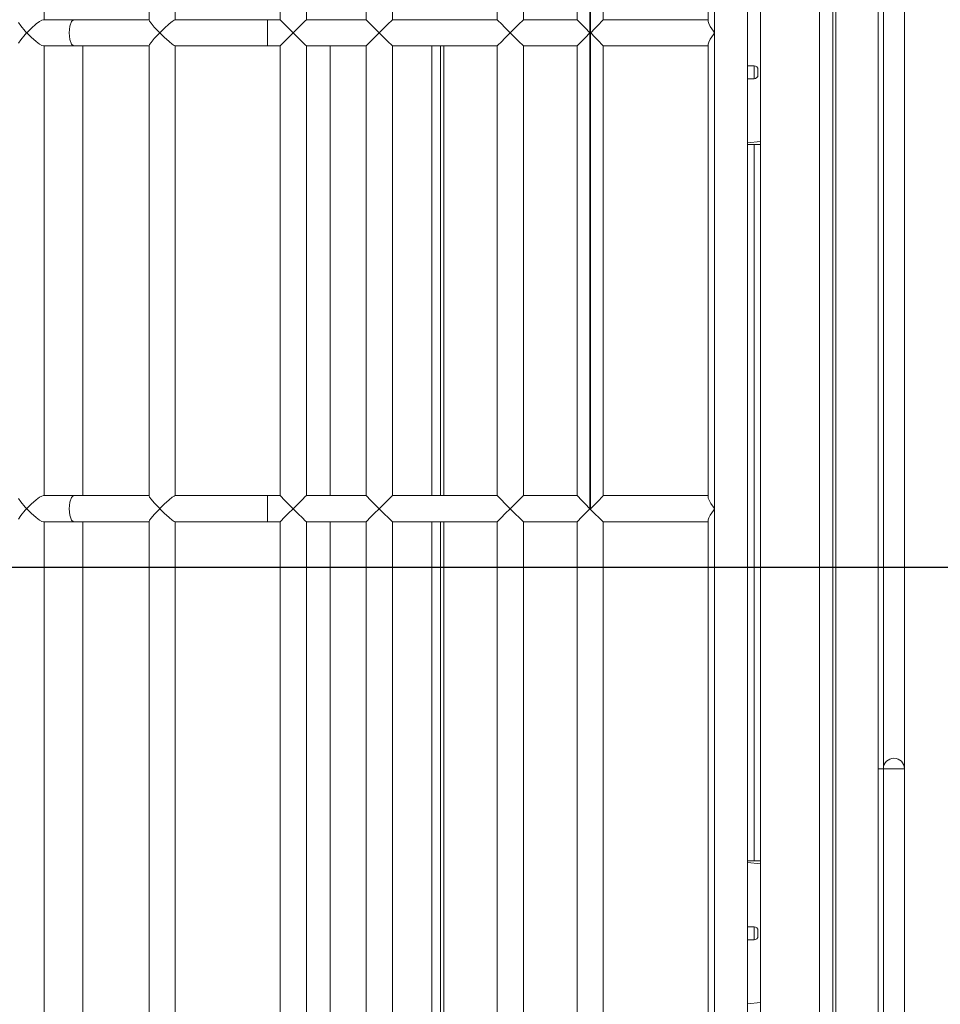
# Model space of a CAD drawing. Header units: millimetres. Extents: x -367720 to -162733, y 309172 to 337444.
# Tile 14 of 256: x -361047 to -360956, y 316586 to 316684. Entities that reach past the tile are written whole.
import ezdxf

# ---------------------------------------------------------------- set-up
doc = ezdxf.new("R2010")
doc.units = ezdxf.units.MM
doc.header["$LTSCALE"] = 10
doc.header["$MEASUREMENT"] = 0
doc.layers.get('0').update_dxf_attribs({"color": 255, "lineweight": 13})
for name, color, linetype, lineweight in [('LATS_EQ_IDU', 7, 'Continuous', 0), ('VZ1', 6, 'Continuous', 18), ('vzt-odvod', 6, 'Continuous', 40), ('vzt-přívod', 2, 'Continuous', 40)]:
    doc.layers.add(name, color=color, linetype=linetype, lineweight=lineweight)
doc.styles.add('ROMANS', font='ROMANS.shx', dxfattribs={"height": 80})

# ---------------------------------------------------------------- blocks, each defined once
blk = doc.blocks.new('LATS_IDU_WALL_MOUNTED_SB')
at = {"color": 0, "linetype": 'Continuous'}
for p, q in [((-147.663, 87.623), (-148.006, 87.842)), ((-147.132, 87.184), (-147.663, 87.623)), ((-147.419, 86.605), (-146.987, 87.039)), ((-146.987, 87.05), (-147.132, 87.184)), ((-146.981, 87.045), (-146.987, 87.05)), ((-146.987, 87.039), (-146.981, 87.045)), ((-146.975, 87.05), (-146.981, 87.045)), ((-146.981, 87.045), (-146.975, 87.039)), ((-146.83, 87.184), (-146.975, 87.05)), ((-146.975, 87.039), (-146.543, 86.605)), ((-146.299, 87.623), (-146.83, 87.184)), ((-145.956, 87.842), (-146.299, 87.623)), ((-100.477, 87.623), (-100.82, 87.842)), ((-99.946, 87.184), (-100.477, 87.623)), ((-100.233, 86.605), (-99.801, 87.039)), ((-99.801, 87.05), (-99.946, 87.184)), ((-99.795, 87.045), (-99.801, 87.05)), ((-99.801, 87.039), (-99.795, 87.045)), ((-99.789, 87.05), (-99.795, 87.045)), ((-99.795, 87.045), (-99.789, 87.039)), ((-99.645, 87.184), (-99.789, 87.05)), ((-99.789, 87.039), (-99.357, 86.605)), ((-99.113, 87.623), (-99.645, 87.184)), ((-98.77, 87.842), (-99.113, 87.623)), ((-148.113, 85.753), (-147.857, 86.104)), ((-147.857, 86.104), (-147.419, 86.605)), ((-146.543, 86.605), (-146.105, 86.104)), ((-146.105, 86.104), (-145.848, 85.753)), ((-100.928, 85.753), (-100.671, 86.104)), ((-100.671, 86.104), (-100.233, 86.605)), ((-99.357, 86.605), (-98.919, 86.104)), ((-98.919, 86.104), (-98.663, 85.753)), ((-148.281, 85.307), (-234.553, 85.307)), ((-148.281, 85.381), (-148.236, 85.538)), ((-148.281, 83.893), (-148.281, 85.381)), ((-148.236, 85.538), (-148.113, 85.753)), ((-145.848, 85.753), (-145.726, 85.538)), ((-145.726, 85.538), (-145.681, 85.381)), ((-145.681, 85.381), (-145.681, 83.893)), ((-101.095, 85.307), (-145.681, 85.307)), ((-101.095, 85.381), (-101.05, 85.538)), ((-101.095, 83.893), (-101.095, 85.381)), ((-101.05, 85.538), (-100.928, 85.753)), ((-98.663, 85.753), (-98.54, 85.538)), ((-98.54, 85.538), (-98.495, 85.381)), ((-98.495, 85.381), (-98.495, 83.893)), ((-6.845, 85.307), (-98.495, 85.307)), ((-148.281, 82.401), (-148.281, 83.893)), ((-145.681, 83.893), (-145.681, 82.401)), ((-101.095, 82.401), (-101.095, 83.893)), ((-98.495, 83.893), (-98.495, 82.401)), ((-148.281, 82.401), (-148.107, 82.609)), ((-148.281, 78.685), (-148.281, 82.401)), ((-148.107, 82.609), (-147.631, 82.761)), ((-147.631, 82.761), (-146.981, 82.817)), ((-146.981, 82.817), (-146.331, 82.761)), ((-146.331, 82.761), (-145.855, 82.609)), ((-145.855, 82.609), (-145.681, 82.401)), ((-145.681, 82.401), (-145.681, 78.685)), ((-100.921, 82.609), (-101.095, 82.401)), ((-101.095, 78.685), (-101.095, 82.401)), ((-100.445, 82.761), (-100.921, 82.609)), ((-99.795, 82.817), (-100.445, 82.761)), ((-99.145, 82.761), (-99.795, 82.817)), ((-98.669, 82.609), (-99.145, 82.761)), ((-98.495, 82.401), (-98.669, 82.609)), ((-98.495, 82.401), (-98.495, 78.685)), ((-234.553, 81.455), (-148.276, 81.455)), ((-145.68, 81.455), (-101.089, 81.455)), ((-148.281, 74.907), (-148.281, 78.685)), ((-145.681, 78.685), (-145.681, 74.907)), ((-101.095, 74.907), (-101.095, 78.685)), ((-98.495, 78.685), (-98.495, 74.907)), ((-234.577, 74.907), (-148.257, 74.907)), ((-148.132, 74.852), (-148.257, 74.907)), ((-147.936, 74.711), (-148.132, 74.852)), ((-147.547, 74.381), (-147.936, 74.711)), ((-146.987, 73.849), (-147.547, 74.381)), ((-146.414, 74.381), (-146.975, 73.849)), ((-146.026, 74.711), (-146.414, 74.381)), ((-145.83, 74.852), (-146.026, 74.711)), ((-145.705, 74.907), (-145.83, 74.852)), ((-145.705, 74.907), (-101.071, 74.907)), ((-100.946, 74.852), (-101.071, 74.907)), ((-100.75, 74.711), (-100.946, 74.852)), ((-100.362, 74.381), (-100.75, 74.711)), ((-99.801, 73.849), (-100.362, 74.381)), ((-99.229, 74.381), (-99.789, 73.849)), ((-98.841, 74.711), (-99.229, 74.381)), ((-98.644, 74.852), (-98.841, 74.711)), ((-98.519, 74.907), (-98.644, 74.852)), ((-98.519, 74.907), (-6.821, 74.907)), ((-147.857, 72.912), (-147.423, 73.39)), ((-147.423, 73.39), (-146.987, 73.837)), ((-146.981, 73.843), (-146.987, 73.849)), ((-146.987, 73.837), (-146.981, 73.843)), ((-146.975, 73.849), (-146.981, 73.843)), ((-146.981, 73.843), (-146.975, 73.837)), ((-146.975, 73.837), (-146.539, 73.39)), ((-146.539, 73.39), (-146.105, 72.912)), ((-100.671, 72.912), (-100.237, 73.39)), ((-100.237, 73.39), (-99.801, 73.837)), ((-99.795, 73.843), (-99.801, 73.849)), ((-99.801, 73.837), (-99.795, 73.843)), ((-99.789, 73.849), (-99.795, 73.843)), ((-99.795, 73.843), (-99.789, 73.837)), ((-99.789, 73.837), (-99.353, 73.39)), ((-99.353, 73.39), (-98.919, 72.912)), ((-148.281, 72.307), (-234.553, 72.307)), ((-148.281, 72.326), (-148.236, 72.429)), ((-148.281, 67.752), (-148.281, 72.326)), ((-148.236, 72.429), (-148.114, 72.602)), ((-148.114, 72.602), (-147.857, 72.912)), ((-146.105, 72.912), (-145.848, 72.602)), ((-145.848, 72.602), (-145.726, 72.429)), ((-145.726, 72.429), (-145.681, 72.326)), ((-145.681, 72.326), (-145.681, 67.752)), ((-101.095, 72.307), (-145.681, 72.307)), ((-101.095, 72.326), (-101.05, 72.429)), ((-101.095, 67.752), (-101.095, 72.326)), ((-101.05, 72.429), (-100.928, 72.602)), ((-100.928, 72.602), (-100.671, 72.912)), ((-98.919, 72.912), (-98.663, 72.602)), ((-98.663, 72.602), (-98.54, 72.429)), ((-98.54, 72.429), (-98.495, 72.326)), ((-98.495, 72.326), (-98.495, 67.752)), ((-6.845, 72.307), (-98.495, 72.307)), ((-148.281, 63.148), (-148.281, 67.752)), ((-145.681, 67.752), (-145.681, 63.148)), ((-101.095, 63.148), (-101.095, 67.752)), ((-98.495, 67.752), (-98.495, 63.148)), ((-148.281, 63.148), (-148.107, 63.159)), ((-148.281, 61.907), (-148.281, 63.148)), ((-148.107, 63.159), (-147.631, 63.167)), ((-147.631, 63.167), (-146.981, 63.17)), ((-146.981, 63.17), (-146.331, 63.167)), ((-146.331, 63.167), (-145.855, 63.159)), ((-145.855, 63.159), (-145.681, 63.148)), ((-145.681, 63.148), (-145.681, 61.907)), ((-101.095, 63.148), (-100.921, 63.159)), ((-101.095, 61.907), (-101.095, 63.148)), ((-100.921, 63.159), (-100.445, 63.167)), ((-100.445, 63.167), (-99.795, 63.17)), ((-99.795, 63.17), (-99.145, 63.167)), ((-99.145, 63.167), (-98.669, 63.159)), ((-98.669, 63.159), (-98.495, 63.148)), ((-98.495, 63.148), (-98.495, 61.907)), ((-234.553, 61.907), (-148.281, 61.907)), ((-148.175, 61.81), (-148.281, 61.907)), ((-147.892, 61.534), (-148.175, 61.81)), ((-147.473, 61.12), (-147.892, 61.534)), ((-146.07, 61.534), (-146.489, 61.12)), ((-145.787, 61.81), (-146.07, 61.534)), ((-145.681, 61.907), (-145.787, 61.81)), ((-145.681, 61.907), (-101.095, 61.907)), ((-100.99, 61.81), (-101.095, 61.907)), ((-100.706, 61.534), (-100.99, 61.81)), ((-100.287, 61.12), (-100.706, 61.534)), ((-98.884, 61.534), (-99.303, 61.12)), ((-98.601, 61.81), (-98.884, 61.534)), ((-98.495, 61.907), (-98.601, 61.81)), ((-98.495, 61.907), (-6.845, 61.907)), ((-147.478, 60.13), (-146.981, 60.629)), ((-146.981, 60.629), (-147.473, 61.12)), ((-146.489, 61.12), (-146.981, 60.629)), ((-146.981, 60.629), (-146.483, 60.13)), ((-100.293, 60.13), (-99.795, 60.629)), ((-99.795, 60.629), (-100.287, 61.12)), ((-99.303, 61.12), (-99.795, 60.629)), ((-99.795, 60.629), (-99.298, 60.13)), ((-148.182, 59.414), (-147.9, 59.704)), ((-147.9, 59.704), (-147.478, 60.13)), ((-146.483, 60.13), (-146.062, 59.704)), ((-146.062, 59.704), (-145.78, 59.414)), ((-100.996, 59.414), (-100.714, 59.704)), ((-100.714, 59.704), (-100.293, 60.13)), ((-99.298, 60.13), (-98.876, 59.704)), ((-98.876, 59.704), (-98.594, 59.414)), ((-148.281, 59.307), (-234.553, 59.307)), ((-148.281, 59.307), (-148.182, 59.414)), ((-148.281, 53.368), (-148.281, 59.307)), ((-145.78, 59.414), (-145.681, 59.307)), ((-101.095, 59.307), (-145.681, 59.307)), ((-145.681, 59.307), (-145.681, 53.368)), ((-101.095, 59.307), (-100.996, 59.414)), ((-101.095, 53.368), (-101.095, 59.307)), ((-98.594, 59.414), (-98.495, 59.307)), ((-6.845, 59.307), (-98.495, 59.307)), ((-98.495, 59.307), (-98.495, 53.368)), ((-234.553, 56.96), (-148.276, 56.96)), ((-145.68, 56.96), (-101.089, 56.96)), ((-234.553, 53.368), (-148.281, 53.368)), ((-148.175, 53.271), (-148.281, 53.368)), ((-147.892, 52.995), (-148.175, 53.271)), ((-147.473, 52.581), (-147.892, 52.995)), ((-146.07, 52.995), (-146.489, 52.581)), ((-145.787, 53.271), (-146.07, 52.995)), ((-145.681, 53.368), (-145.787, 53.271)), ((-145.681, 53.368), (-101.095, 53.368)), ((-100.99, 53.271), (-101.095, 53.368)), ((-100.706, 52.995), (-100.99, 53.271)), ((-100.287, 52.581), (-100.706, 52.995)), ((-98.884, 52.995), (-99.303, 52.581)), ((-98.601, 53.271), (-98.884, 52.995)), ((-98.495, 53.368), (-98.601, 53.271)), ((-98.495, 53.368), (-6.845, 53.368)), ((-147.478, 51.592), (-146.981, 52.091)), ((-146.981, 52.091), (-147.473, 52.581)), ((-146.489, 52.581), (-146.981, 52.091)), ((-146.981, 52.091), (-146.483, 51.592)), ((-100.293, 51.592), (-99.795, 52.091)), ((-99.795, 52.091), (-100.287, 52.581)), ((-99.303, 52.581), (-99.795, 52.091)), ((-99.795, 52.091), (-99.298, 51.592)), ((-148.281, 50.768), (-234.553, 50.768)), ((-148.281, 50.768), (-148.182, 50.876)), ((-148.281, 40.368), (-148.281, 50.768)), ((-148.182, 50.876), (-147.9, 51.165)), ((-147.9, 51.165), (-147.478, 51.592)), ((-146.483, 51.592), (-146.062, 51.165)), ((-146.062, 51.165), (-145.78, 50.876)), ((-145.78, 50.876), (-145.681, 50.768)), ((-101.095, 50.768), (-145.681, 50.768)), ((-145.681, 50.768), (-145.681, 40.368)), ((-101.095, 50.768), (-100.996, 50.876)), ((-101.095, 40.368), (-101.095, 50.768)), ((-100.996, 50.876), (-100.714, 51.165)), ((-100.714, 51.165), (-100.293, 51.592)), ((-99.298, 51.592), (-98.876, 51.165)), ((-98.876, 51.165), (-98.594, 50.876)), ((-98.594, 50.876), (-98.495, 50.768)), ((-6.845, 50.768), (-98.495, 50.768)), ((-98.495, 50.768), (-98.495, 40.368)), ((-234.553, 46.86), (-148.276, 46.86)), ((-234.553, 46.018), (-148.276, 46.018)), ((-145.68, 46.86), (-101.089, 46.86)), ((-145.68, 46.018), (-101.089, 46.018)), ((-234.553, 45.66), (-148.276, 45.66)), ((-145.68, 45.66), (-101.089, 45.66)), ((-234.553, 40.368), (-148.281, 40.368)), ((-148.175, 40.271), (-148.281, 40.368)), ((-147.892, 39.995), (-148.175, 40.271)), ((-145.787, 40.271), (-146.07, 39.995)), ((-145.681, 40.368), (-145.787, 40.271)), ((-145.681, 40.368), (-101.095, 40.368)), ((-100.99, 40.271), (-101.095, 40.368)), ((-100.706, 39.995), (-100.99, 40.271)), ((-98.601, 40.271), (-98.884, 39.995)), ((-98.495, 40.368), (-98.601, 40.271)), ((-98.495, 40.368), (-6.845, 40.368)), ((-147.473, 39.581), (-147.892, 39.995)), ((-147.478, 38.592), (-146.981, 39.091)), ((-146.981, 39.091), (-147.473, 39.581)), ((-146.489, 39.581), (-146.981, 39.091)), ((-146.981, 39.091), (-146.483, 38.592)), ((-146.07, 39.995), (-146.489, 39.581)), ((-100.287, 39.581), (-100.706, 39.995)), ((-100.293, 38.592), (-99.795, 39.091)), ((-99.795, 39.091), (-100.287, 39.581)), ((-99.303, 39.581), (-99.795, 39.091)), ((-99.795, 39.091), (-99.298, 38.592)), ((-98.884, 39.995), (-99.303, 39.581)), ((-148.182, 37.876), (-147.9, 38.165)), ((-147.9, 38.165), (-147.478, 38.592)), ((-146.483, 38.592), (-146.062, 38.165)), ((-146.062, 38.165), (-145.78, 37.876)), ((-100.996, 37.876), (-100.714, 38.165)), ((-100.714, 38.165), (-100.293, 38.592)), ((-99.298, 38.592), (-98.876, 38.165)), ((-98.876, 38.165), (-98.594, 37.876)), ((-148.281, 37.768), (-234.553, 37.768)), ((-148.281, 37.768), (-148.182, 37.876)), ((-148.281, 32.46), (-148.281, 37.768)), ((-145.78, 37.876), (-145.681, 37.768)), ((-101.095, 37.768), (-145.681, 37.768)), ((-145.681, 37.768), (-145.681, 32.46)), ((-101.095, 37.768), (-100.996, 37.876)), ((-101.095, 32.46), (-101.095, 37.768)), ((-98.594, 37.876), (-98.495, 37.768)), ((-6.845, 37.768), (-98.495, 37.768)), ((-98.495, 37.768), (-98.495, 32.46)), ((-234.553, 32.46), (-148.281, 32.46)), ((-148.175, 32.363), (-148.281, 32.46)), ((-147.892, 32.087), (-148.175, 32.363)), ((-145.787, 32.363), (-146.07, 32.087)), ((-145.681, 32.46), (-145.787, 32.363)), ((-145.681, 32.46), (-101.095, 32.46)), ((-100.99, 32.363), (-101.095, 32.46)), ((-100.706, 32.087), (-100.99, 32.363)), ((-98.601, 32.363), (-98.884, 32.087)), ((-98.495, 32.46), (-98.601, 32.363)), ((-98.495, 32.46), (-6.845, 32.46)), ((-147.473, 31.673), (-147.892, 32.087)), ((-146.981, 31.183), (-147.473, 31.673)), ((-146.489, 31.673), (-146.981, 31.183)), ((-146.07, 32.087), (-146.489, 31.673)), ((-100.287, 31.673), (-100.706, 32.087)), ((-99.795, 31.183), (-100.287, 31.673)), ((-99.303, 31.673), (-99.795, 31.183)), ((-98.884, 32.087), (-99.303, 31.673)), ((-147.9, 30.257), (-147.478, 30.684)), ((-147.478, 30.684), (-146.981, 31.183)), ((-99.795, 31.183), (-146.981, 31.183)), ((-146.981, 31.183), (-146.981, 31.117)), ((-146.981, 31.117), (-99.795, 31.117)), ((-146.975, 31.111), (-146.981, 31.117)), ((-146.563, 30.708), (-146.975, 31.111)), ((-146.123, 30.278), (-146.563, 30.708)), ((-145.863, 30.025), (-146.123, 30.278)), ((-100.653, 30.278), (-100.914, 30.025)), ((-100.213, 30.708), (-100.653, 30.278)), ((-99.801, 31.111), (-100.213, 30.708)), ((-99.795, 31.117), (-99.801, 31.111)), ((-5.545, 31.183), (-99.795, 31.183)), ((-99.795, 31.117), (-71.978, 31.117)), ((-99.789, 31.111), (-99.795, 31.117)), ((-99.377, 30.708), (-99.789, 31.111)), ((-98.937, 30.278), (-99.377, 30.708)), ((-98.677, 30.025), (-98.937, 30.278)), ((-148.281, 29.86), (-234.553, 29.86)), ((-148.281, 29.86), (-148.182, 29.968)), ((-148.281, 19.46), (-148.281, 29.86)), ((-148.182, 29.968), (-147.9, 30.257)), ((-145.736, 29.905), (-145.863, 30.025)), ((-145.682, 29.86), (-145.736, 29.905)), ((-101.094, 29.86), (-145.682, 29.86)), ((-145.681, 29.86), (-145.681, 19.46)), ((-101.095, 19.46), (-101.095, 29.86)), ((-101.04, 29.905), (-101.094, 29.86)), ((-100.914, 30.025), (-101.04, 29.905)), ((-98.55, 29.905), (-98.677, 30.025)), ((-98.496, 29.86), (-98.55, 29.905)), ((-75.274, 29.86), (-98.496, 29.86)), ((-98.495, 29.86), (-98.495, 19.46)), ((-234.734, 19.46), (-148.1, 19.46)), ((-146.981, 18.821), (-229.531, 18.821)), ((-148.1, 19.46), (-147.9, 19.406)), ((-147.9, 19.406), (-147.608, 19.247)), ((-147.608, 19.247), (-147.159, 18.946)), ((-147.159, 18.946), (-146.988, 18.826)), ((-146.988, 18.826), (-146.981, 18.821)), ((-146.981, 18.821), (-146.974, 18.826)), ((-99.795, 18.821), (-146.981, 18.821)), ((-146.974, 18.826), (-146.452, 19.185)), ((-146.452, 19.185), (-146.136, 19.371)), ((-146.136, 19.371), (-145.935, 19.45)), ((-145.935, 19.45), (-145.862, 19.46)), ((-145.862, 19.46), (-100.914, 19.46)), ((-100.914, 19.46), (-100.714, 19.406)), ((-100.714, 19.406), (-100.422, 19.247)), ((-100.422, 19.247), (-99.973, 18.946)), ((-99.973, 18.946), (-99.802, 18.826)), ((-99.802, 18.826), (-99.795, 18.821)), ((-99.795, 18.821), (-99.788, 18.826)), ((-79.645, 18.821), (-99.795, 18.821)), ((-99.788, 18.826), (-99.617, 18.946)), ((-99.617, 18.946), (-99.168, 19.247)), ((-99.168, 19.247), (-98.876, 19.406)), ((-98.876, 19.406), (-98.676, 19.46)), ((-98.676, 19.46), (-79.645, 19.46)), ((-77.045, 15.56), (-235.881, 15.56)), ((-196.091, 15.56), (-195.944, 14.26)), ((-189.742, 14.91), (-189.742, 15.56)), ((-189.742, 14.91), (-189.552, 14.91)), ((-189.552, 14.91), (-189.092, 14.91)), ((-189.092, 14.91), (-188.633, 14.91)), ((-188.633, 14.91), (-188.442, 14.91)), ((-188.442, 15.56), (-188.442, 14.91)), ((-182.21, 14.26), (-182.064, 15.56)), ((-181.912, 15.56), (-181.912, 14.26)), ((-181.91, 14.91), (-110.859, 14.91)), ((-110.856, 14.26), (-110.856, 15.56)), ((-110.705, 15.56), (-110.558, 14.26)), ((-104.356, 14.91), (-104.356, 15.56)), ((-104.356, 14.91), (-104.166, 14.91)), ((-104.166, 14.91), (-103.706, 14.91)), ((-103.706, 14.91), (-103.247, 14.91)), ((-103.247, 14.91), (-103.056, 14.91)), ((-103.056, 15.56), (-103.056, 14.91)), ((-237.181, 14.26), (-75.745, 14.26)), ((-189.222, 14.52), (-189.352, 14.52)), ((-188.962, 14.52), (-189.222, 14.52)), ((-188.832, 14.52), (-188.962, 14.52)), ((-181.292, 14.261), (-181.912, 14.261)), ((-181.292, 14.26), (-181.292, 14.261)), ((-181.292, 14.26), (-181.292, 14.26)), ((-110.856, 14.26), (-111.495, 14.26)), ((-111.495, 14.26), (-111.495, 14.26)), ((-111.495, 14.26), (-111.495, 14.26)), ((-103.836, 14.52), (-103.966, 14.52)), ((-103.576, 14.52), (-103.836, 14.52)), ((-103.446, 14.52), (-103.576, 14.52)), ((-396.956, 8.41), (397.766, 8.41)), ((-327.141, 7.11), (398.301, 7.11)), ((398.301, 6.791), (-327.141, 6.791)), ((-327.141, 2.6), (437.506, 2.6)), ((-250.449, 2.08), (200.753, 2.08)), ((-155.784, 2.08), (-250.449, 2.08)), ((-172.766, 0), (-172.766, 2.6)), ((-172.766, 2.08), (-172.626, 2.08)), ((-172.626, 2.08), (-172.206, 2.08)), ((-172.206, 2.08), (-171.514, 2.08)), ((-171.514, 2.08), (-170.559, 2.08)), ((-170.559, 2.08), (-169.354, 2.08)), ((-169.354, 2.08), (-167.918, 2.08)), ((-167.918, 2.08), (-166.271, 2.08)), ((-166.271, 2.08), (-164.436, 2.08)), ((-164.436, 2.08), (-162.44, 2.08)), ((-162.44, 2.08), (-160.313, 2.08)), ((-160.313, 2.08), (-158.083, 2.08)), ((-158.083, 2.08), (-155.784, 2.08)), ((-250.449, 0), (-155.784, 0)), ((-250.419, 0), (200.753, 0)), ((-196.166, 0), (-172.766, 0)), ((-172.625, 0), (-172.766, 0)), ((-172.206, 0), (-172.625, 0)), ((-171.514, 0), (-172.206, 0)), ((-170.558, 0), (-171.514, 0)), ((-169.354, 0), (-170.558, 0)), ((-167.918, 0), (-169.354, 0)), ((-166.271, 0), (-167.918, 0)), ((-164.436, 0), (-166.271, 0)), ((-162.44, 0), (-164.436, 0)), ((-160.312, 0), (-162.44, 0)), ((-158.083, 0), (-160.312, 0)), ((-155.784, 0), (-158.083, 0))]:
    blk.add_line(p, q, dxfattribs=at)
for centre, radius, start, end in [((-189.352, 14.91), 0.39, 180, 270), ((-188.832, 14.91), 0.39, 270, 0), ((-103.966, 14.91), 0.39, 180, 270), ((-103.446, 14.91), 0.39, 270, 0), ((-172.766, 1.04), 1.04, 270, 90)]:
    blk.add_arc(centre, radius, start, end, dxfattribs=at)
blk = doc.blocks.new('A$C44164CF6')
at = {"layer": 'LATS_EQ_IDU', "color": 1, "ltscale": 5, "rotation": 90}
blk.add_blockref('LATS_IDU_WALL_MOUNTED_SB', (-6176.77, -2137.5), dxfattribs=at)
at = {"layer": 'VZ1', "extrusion": (0, -1, -1.22461e-16), "style": 'ROMANS', "width": 0.8, "flags": 1}
for tag, p in [('MATERIAL', (-2269.089, 3112.525, -14812.164)), ('PRIRUBA', (-2269.089, 3112.525, -14812.164)), ('PRUTOK', (-2269.089, 3112.525, -14812.164)), ('PLOCHA', (-2269.089, 3112.525, -14812.164)), ('OBVOD', (-2269.089, 3112.525, -14812.164)), ('NAZEV', (-2269.089, 3112.525, -14812.164)), ('KOTA', (-2269.089, 3112.525, -14812.164)), ('USEK', (-2269.089, 3112.525, -14812.164)), ('TVAR', (-2269.089, 3112.525, -14812.164)), ('POS', (-2269.089, 3112.525, -14812.164)), ('NB2', (-2269.089, 3112.525, -14812.164)), ('NB1', (-2269.089, 3112.525, -14812.164)), ('DB', (-2269.089, 3112.525, -14812.164)), ('DA', (-2269.089, 3112.525, -14812.164)), ('B2', (-2269.089, 3112.525, -14812.164)), ('B1', (-2269.089, 3112.525, -14812.164)), ('A2', (-2269.089, 3112.525, -14812.164)), ('A1', (-2269.089, 3112.525, -14812.164)), ('LT', (-2269.089, 3112.525, -14812.164)), ('MATERIAL', (99885.331, 3112.525, -14812.164)), ('PRIRUBA', (99885.331, 3112.525, -14812.164)), ('PRUTOK', (99885.331, 3112.525, -14812.164)), ('PLOCHA', (99885.331, 3112.525, -14812.164)), ('OBVOD', (99885.331, 3112.525, -14812.164)), ('NAZEV', (99885.331, 3112.525, -14812.164)), ('KOTA', (99885.331, 3112.525, -14812.164)), ('USEK', (99885.331, 3112.525, -14812.164)), ('TVAR', (99885.331, 3112.525, -14812.164)), ('POS', (99885.331, 3112.525, -14812.164)), ('NB2', (99885.331, 3112.525, -14812.164)), ('NB1', (99885.331, 3112.525, -14812.164)), ('DB', (99885.331, 3112.525, -14812.164)), ('DA', (99885.331, 3112.525, -14812.164)), ('B2', (99885.331, 3112.525, -14812.164)), ('B1', (99885.331, 3112.525, -14812.164)), ('A2', (99885.331, 3112.525, -14812.164)), ('A1', (99885.331, 3112.525, -14812.164)), ('LT', (99885.331, 3112.525, -14812.164))]:
    blk.add_attdef(tag, p, '', height=1, rotation=180, dxfattribs=at)
at = {"layer": 'VZ1', "extrusion": (1.22461e-16, 1, 4.44089e-16), "style": 'ROMANS', "width": 0.8, "flags": 1}
for tag, p in [('MATERIAL', (2269.089, 2852.525, 14812.164)), ('PRIRUBA', (2269.089, 2852.525, 14812.164)), ('IZOLACE', (2269.089, 2852.525, 14812.164)), ('PRUTOK', (2269.089, 2852.525, 14812.164)), ('PLOCHA', (2269.089, 2852.525, 14812.164)), ('NASTCE', (2269.089, 2852.525, 14812.164)), ('OBVOD', (2269.089, 2852.525, 14812.164)), ('NAZEV', (2269.089, 2852.525, 14812.164)), ('KOTA', (2269.089, 2852.525, 14812.164)), ('USEK', (2269.089, 2852.525, 14812.164)), ('TVAR', (2269.089, 2852.525, 14812.164)), ('POS', (2269.089, 2852.525, 14812.164)), ('NB2', (2269.089, 2852.525, 14812.164)), ('NB1', (2269.089, 2852.525, 14812.164)), ('B1', (2269.089, 2852.525, 14812.164)), ('VS', (2269.089, 2852.525, 14812.164)), ('A1', (2269.089, 2852.525, 14812.164)), ('LT', (2269.089, 2852.525, 14812.164)), ('MATERIAL', (-99885.331, 2852.525, 14812.164)), ('PRIRUBA', (-99885.331, 2852.525, 14812.164)), ('IZOLACE', (-99885.331, 2852.525, 14812.164)), ('PRUTOK', (-99885.331, 2852.525, 14812.164)), ('PLOCHA', (-99885.331, 2852.525, 14812.164)), ('NASTCE', (-99885.331, 2852.525, 14812.164)), ('OBVOD', (-99885.331, 2852.525, 14812.164)), ('NAZEV', (-99885.331, 2852.525, 14812.164)), ('KOTA', (-99885.331, 2852.525, 14812.164)), ('USEK', (-99885.331, 2852.525, 14812.164)), ('TVAR', (-99885.331, 2852.525, 14812.164)), ('POS', (-99885.331, 2852.525, 14812.164)), ('NB2', (-99885.331, 2852.525, 14812.164)), ('NB1', (-99885.331, 2852.525, 14812.164)), ('B1', (-99885.331, 2852.525, 14812.164)), ('VS', (-99885.331, 2852.525, 14812.164)), ('A1', (-99885.331, 2852.525, 14812.164)), ('LT', (-99885.331, 2852.525, 14812.164))]:
    blk.add_attdef(tag, p, '', height=1, dxfattribs=at)
blk = doc.blocks.new('A$C44067DDB')
at = {"layer": 'vzt-odvod', "lineweight": 30}
blk.add_line((2063.1013, 4009.7228, 3000), (4494.6938, 4009.7228, 3000), dxfattribs=at)
at = {"layer": 'VZ1', "extrusion": (1.04009e-13, 1, -4.87544e-15), "style": 'ROMANS', "width": 0.8, "flags": 1}
for tag in ['KOTA', 'USEK', 'TVAR', 'POS', 'NB2', 'NB1', 'VS', 'LT', 'D']:
    blk.add_attdef(tag, (-111318.983, 5039.0799, 11669.1415), '', height=1, dxfattribs=at)
at = {"layer": 'VZ1', "extrusion": (1, -3.06152e-16, 0), "style": 'ROMANS', "width": 0.8, "flags": 1}
for tag in ['NB2', 'NB1', 'PRUTOK', 'USEK', 'KOTA', 'NAZEV', 'PRIRUBA2', 'POS', 'MATERIAL', 'PRUMER', 'PLOCHA', 'LT', 'UHEL', 'R', 'D', 'TVAR']:
    blk.add_attdef(tag, (11669.1415, 5039.0799, 111318.983), '', height=1, rotation=90, dxfattribs=at)
at = {"layer": 'VZ1', "extrusion": (-2.71917e-32, 1, -4.44089e-16), "style": 'ROMANS', "width": 0.8, "flags": 1}
for tag, p in [('MATERIAL', (-177204.9859, 2943.2966, 11491.6104)), ('PRIRUBA', (-177204.9859, 2943.2966, 11491.6104)), ('PRUTOK', (-177204.9859, 2943.2966, 11491.6104)), ('PLOCHA', (-177204.9859, 2943.2966, 11491.6104)), ('OBVOD', (-177204.9859, 2943.2966, 11491.6104)), ('NAZEV', (-177204.9859, 2943.2966, 11491.6104)), ('KOTA', (-177204.9859, 2943.2966, 11491.6104)), ('USEK', (-177204.9859, 2943.2966, 11491.6104)), ('TVAR', (-177204.9859, 2943.2966, 11491.6104)), ('NBN', (-177204.9859, 2943.2966, 11491.6104)), ('POS', (-177204.9859, 2943.2966, 11491.6104)), ('NB3', (-177204.9859, 2943.2966, 11491.6104)), ('VS', (-177204.9859, 2943.2966, 11491.6104)), ('LT', (-177204.9859, 2943.2966, 11491.6104)), ('B', (-177204.9859, 2943.2966, 11491.6104)), ('R', (-177204.9859, 2943.2966, 11491.6104)), ('A', (-177204.9859, 2943.2966, 11491.6104)), ('MATERIAL', (-11332.888, 6131.7212, 9501.275)), ('MATERIAL', (-11332.9671, 2943.2966, 9501.275)), ('PRIRUBA', (-11332.888, 6131.7212, 9501.275)), ('PRIRUBA', (-11332.9671, 2943.2966, 9501.275)), ('PRUTOK', (-11332.888, 6131.7212, 9501.275)), ('PRUTOK', (-11332.9671, 2943.2966, 9501.275)), ('PLOCHA', (-11332.888, 6131.7212, 9501.275)), ('PLOCHA', (-11332.9671, 2943.2966, 9501.275)), ('OBVOD', (-11332.888, 6131.7212, 9501.275)), ('OBVOD', (-11332.9671, 2943.2966, 9501.275)), ('NAZEV', (-11332.888, 6131.7212, 9501.275)), ('NAZEV', (-11332.9671, 2943.2966, 9501.275)), ('KOTA', (-11332.888, 6131.7212, 9501.275)), ('USEK', (-11332.888, 6131.7212, 9501.275)), ('KOTA', (-11332.9671, 2943.2966, 9501.275)), ('USEK', (-11332.9671, 2943.2966, 9501.275)), ('TVAR', (-11332.888, 6131.7212, 9501.275)), ('TVAR', (-11332.9671, 2943.2966, 9501.275)), ('NBN', (-11332.888, 6131.7212, 9501.275)), ('NBN', (-11332.9671, 2943.2966, 9501.275)), ('POS', (-11332.888, 6131.7212, 9501.275)), ('NB3', (-11332.888, 6131.7212, 9501.275)), ('POS', (-11332.9671, 2943.2966, 9501.275)), ('NB3', (-11332.9671, 2943.2966, 9501.275)), ('VS', (-11332.888, 6131.7212, 9501.275)), ('LT', (-11332.888, 6131.7212, 9501.275)), ('VS', (-11332.9671, 2943.2966, 9501.275)), ('LT', (-11332.9671, 2943.2966, 9501.275)), ('B', (-11332.888, 6131.7212, 9501.275)), ('R', (-11332.888, 6131.7212, 9501.275)), ('A', (-11332.888, 6131.7212, 9501.275)), ('B', (-11332.9671, 2943.2966, 9501.275)), ('R', (-11332.9671, 2943.2966, 9501.275)), ('A', (-11332.9671, 2943.2966, 9501.275)), ('MATERIAL', (-109446.9123, 2943.2966, 9501.275)), ('PRIRUBA', (-109446.9123, 2943.2966, 9501.275)), ('PRUTOK', (-109446.9123, 2943.2966, 9501.275)), ('PLOCHA', (-109446.9123, 2943.2966, 9501.275)), ('OBVOD', (-109446.9123, 2943.2966, 9501.275)), ('NAZEV', (-109446.9123, 2943.2966, 9501.275)), ('KOTA', (-109446.9123, 2943.2966, 9501.275)), ('USEK', (-109446.9123, 2943.2966, 9501.275)), ('TVAR', (-109446.9123, 2943.2966, 9501.275)), ('NBN', (-109446.9123, 2943.2966, 9501.275)), ('POS', (-109446.9123, 2943.2966, 9501.275)), ('NB3', (-109446.9123, 2943.2966, 9501.275)), ('VS', (-109446.9123, 2943.2966, 9501.275)), ('LT', (-109446.9123, 2943.2966, 9501.275)), ('B', (-109446.9123, 2943.2966, 9501.275)), ('R', (-109446.9123, 2943.2966, 9501.275)), ('A', (-109446.9123, 2943.2966, 9501.275))]:
    blk.add_attdef(tag, p, '', height=1, dxfattribs=at)
at = {"layer": 'VZ1', "extrusion": (-1, 0, 0), "style": 'ROMANS', "width": 0.8, "flags": 1}
for tag, p in [('NB3', (-11312.8354, 2943.2966, -178642.0188)), ('PRUTOK', (-11312.8354, 2943.2966, -178642.0188)), ('USEK', (-11312.8354, 2943.2966, -178642.0188)), ('VS', (-11312.8354, 2943.2966, -178642.0188)), ('NAZEV', (-11312.8354, 2943.2966, -178642.0188)), ('KOTA', (-11312.8354, 2943.2966, -178642.0188)), ('POS', (-11312.8354, 2943.2966, -178642.0188)), ('MATERIAL', (-11312.8354, 2943.2966, -178642.0188)), ('PRIRUBA', (-11312.8354, 2943.2966, -178642.0188)), ('PLOCHA', (-11312.8354, 2943.2966, -178642.0188)), ('OBVOD', (-11312.8354, 2943.2966, -178642.0188)), ('R', (-11312.8354, 2943.2966, -178642.0188)), ('LT', (-11312.8354, 2943.2966, -178642.0188)), ('B', (-11312.8354, 2943.2966, -178642.0188)), ('A', (-11312.8354, 2943.2966, -178642.0188)), ('TVAR', (-11312.8354, 2943.2966, -178642.0188)), ('NB3', (-9322.5, 6131.7212, -12769.9209)), ('PRUTOK', (-9322.5, 6131.7212, -12769.9209)), ('USEK', (-9322.5, 6131.7212, -12769.9209)), ('VS', (-9322.5, 6131.7212, -12769.9209)), ('NAZEV', (-9322.5, 6131.7212, -12769.9209)), ('KOTA', (-9322.5, 6131.7212, -12769.9209)), ('POS', (-9322.5, 6131.7212, -12769.9209)), ('MATERIAL', (-9322.5, 6131.7212, -12769.9209)), ('PRIRUBA', (-9322.5, 6131.7212, -12769.9209)), ('PLOCHA', (-9322.5, 6131.7212, -12769.9209)), ('OBVOD', (-9322.5, 6131.7212, -12769.9209)), ('R', (-9322.5, 6131.7212, -12769.9209)), ('LT', (-9322.5, 6131.7212, -12769.9209)), ('B', (-9322.5, 6131.7212, -12769.9209)), ('A', (-9322.5, 6131.7212, -12769.9209)), ('TVAR', (-9322.5, 6131.7212, -12769.9209)), ('NB3', (-9322.5, 2943.2966, -12770)), ('PRUTOK', (-9322.5, 2943.2966, -12770)), ('USEK', (-9322.5, 2943.2966, -12770)), ('VS', (-9322.5, 2943.2966, -12770)), ('NAZEV', (-9322.5, 2943.2966, -12770)), ('KOTA', (-9322.5, 2943.2966, -12770)), ('POS', (-9322.5, 2943.2966, -12770)), ('MATERIAL', (-9322.5, 2943.2966, -12770)), ('PRIRUBA', (-9322.5, 2943.2966, -12770)), ('PLOCHA', (-9322.5, 2943.2966, -12770)), ('OBVOD', (-9322.5, 2943.2966, -12770)), ('R', (-9322.5, 2943.2966, -12770)), ('LT', (-9322.5, 2943.2966, -12770)), ('B', (-9322.5, 2943.2966, -12770)), ('A', (-9322.5, 2943.2966, -12770)), ('TVAR', (-9322.5, 2943.2966, -12770)), ('NB3', (-9322.5, 2943.2966, -110883.9452)), ('PRUTOK', (-9322.5, 2943.2966, -110883.9452)), ('USEK', (-9322.5, 2943.2966, -110883.9452)), ('VS', (-9322.5, 2943.2966, -110883.9452)), ('NAZEV', (-9322.5, 2943.2966, -110883.9452)), ('KOTA', (-9322.5, 2943.2966, -110883.9452)), ('POS', (-9322.5, 2943.2966, -110883.9452)), ('MATERIAL', (-9322.5, 2943.2966, -110883.9452)), ('PRIRUBA', (-9322.5, 2943.2966, -110883.9452)), ('PLOCHA', (-9322.5, 2943.2966, -110883.9452)), ('OBVOD', (-9322.5, 2943.2966, -110883.9452)), ('R', (-9322.5, 2943.2966, -110883.9452)), ('LT', (-9322.5, 2943.2966, -110883.9452)), ('B', (-9322.5, 2943.2966, -110883.9452)), ('A', (-9322.5, 2943.2966, -110883.9452)), ('TVAR', (-9322.5, 2943.2966, -110883.9452))]:
    blk.add_attdef(tag, p, '', height=1, rotation=270, dxfattribs=at)
at = {"layer": 'VZ1', "extrusion": (1, -2.32324e-14, 0), "style": 'ROMANS', "width": 0.8, "flags": 1}
for tag in ['NB2', 'NB1', 'PRUTOK', 'USEK', 'KOTA', 'NAZEV', 'PRIRUBA2', 'POS', 'MATERIAL', 'PRUMER', 'PLOCHA', 'LT', 'UHEL', 'R', 'D', 'TVAR']:
    blk.add_attdef(tag, (11224.1742, 2147.9426, 13745.0379), '', height=1, rotation=270, dxfattribs=at)
at = {"layer": 'VZ1', "extrusion": (-1.83691e-16, -1, 0), "style": 'ROMANS', "width": 0.8, "flags": 1}
for tag in ['POZNAMKA', 'NB2', 'NB1', 'DATA-HODNOTA', 'DATA-KLIC', 'PRUTOK', 'USEK', 'DRUHTLUM', 'ZETA', 'PR', 'TYP', 'NAZEV', 'POS', 'VETA']:
    blk.add_attdef(tag, (111863.9472, 3000, -10940.785), '', height=1, dxfattribs=at)
at = {"layer": 'VZ1', "extrusion": (0, 1, -1.26974e-15), "style": 'ROMANS', "width": 0.8, "flags": 1}
for tag in ['PRIRUBA2', 'MATERIAL', 'PRUMER', 'IZOLACE', 'PRUTOK', 'PLOCHA', 'NASTCE', 'NAZEV', 'KOTA', 'USEK', 'TVAR', 'POS', 'NB2', 'NB1', 'VS', 'LT', 'D']:
    blk.add_attdef(tag, (-111858.983, 2389.3275, 10075), '', height=1, dxfattribs=at)
at = {"layer": 'VZ1', "style": 'ROMANS', "width": 0.8, "flags": 1}
for tag in ['VS', 'OBVOD', 'USEK', 'IZOLACE', 'NASTCE', 'PRUTOK', 'KOTA', 'POS', 'PRIRUBA', 'PLOCHA', 'A1', 'TVAR', 'NB2', 'NB1', 'NAZEV', 'MATERIAL', 'LT', 'B1']:
    blk.add_attdef(tag, (12740, 9530), '', height=1, rotation=270, dxfattribs=at)
at = {"layer": 'VZ1', "extrusion": (0, -1, 0), "style": 'ROMANS', "width": 0.8, "flags": 1}
for tag, p in [('NBN', (179201.405, 2639.0523, -9490.3354)), ('NB3', (179201.405, 2639.0523, -9490.3354)), ('PRUTOK', (179201.405, 2639.0523, -9490.3354)), ('USEK', (179201.405, 2639.0523, -9490.3354)), ('VS', (179201.405, 2639.0523, -9490.3354)), ('NAZEV', (179201.405, 2639.0523, -9490.3354)), ('KOTA', (179201.405, 2639.0523, -9490.3354)), ('POS', (179201.405, 2639.0523, -9490.3354)), ('MATERIAL', (179201.405, 2639.0523, -9490.3354)), ('PRIRUBA', (179201.405, 2639.0523, -9490.3354)), ('PLOCHA', (179201.405, 2639.0523, -9490.3354)), ('OBVOD', (179201.405, 2639.0523, -9490.3354)), ('R', (179201.405, 2639.0523, -9490.3354)), ('LT', (179201.405, 2639.0523, -9490.3354)), ('B', (179201.405, 2639.0523, -9490.3354)), ('A', (179201.405, 2639.0523, -9490.3354)), ('TVAR', (179201.405, 2639.0523, -9490.3354)), ('NBN', (13329.3863, 2639.0523, -7500)), ('NB3', (13329.3863, 2639.0523, -7500)), ('PRUTOK', (13329.3863, 2639.0523, -7500)), ('USEK', (13329.3863, 2639.0523, -7500)), ('VS', (13329.3863, 2639.0523, -7500)), ('NAZEV', (13329.3863, 2639.0523, -7500)), ('KOTA', (13329.3863, 2639.0523, -7500)), ('POS', (13329.3863, 2639.0523, -7500)), ('MATERIAL', (13329.3863, 2639.0523, -7500)), ('PRIRUBA', (13329.3863, 2639.0523, -7500)), ('PLOCHA', (13329.3863, 2639.0523, -7500)), ('OBVOD', (13329.3863, 2639.0523, -7500)), ('R', (13329.3863, 2639.0523, -7500)), ('LT', (13329.3863, 2639.0523, -7500)), ('B', (13329.3863, 2639.0523, -7500)), ('A', (13329.3863, 2639.0523, -7500)), ('TVAR', (13329.3863, 2639.0523, -7500)), ('TVAR', (111443.3315, 2639.0523, -7500)), ('A', (111443.3315, 2639.0523, -7500)), ('B', (111443.3315, 2639.0523, -7500)), ('LT', (111443.3315, 2639.0523, -7500)), ('R', (111443.3315, 2639.0523, -7500)), ('OBVOD', (111443.3315, 2639.0523, -7500)), ('PLOCHA', (111443.3315, 2639.0523, -7500)), ('PRIRUBA', (111443.3315, 2639.0523, -7500)), ('MATERIAL', (111443.3315, 2639.0523, -7500)), ('POS', (111443.3315, 2639.0523, -7500)), ('KOTA', (111443.3315, 2639.0523, -7500)), ('NAZEV', (111443.3315, 2639.0523, -7500)), ('VS', (111443.3315, 2639.0523, -7500)), ('USEK', (111443.3315, 2639.0523, -7500)), ('PRUTOK', (111443.3315, 2639.0523, -7500)), ('NB3', (111443.3315, 2639.0523, -7500)), ('NBN', (111443.3315, 2639.0523, -7500)), ('NBN', (111443.3315, 2639.0523, -7500)), ('NB3', (111443.3315, 2639.0523, -7500)), ('PRUTOK', (111443.3315, 2639.0523, -7500)), ('USEK', (111443.3315, 2639.0523, -7500)), ('VS', (111443.3315, 2639.0523, -7500)), ('NAZEV', (111443.3315, 2639.0523, -7500)), ('KOTA', (111443.3315, 2639.0523, -7500)), ('POS', (111443.3315, 2639.0523, -7500)), ('MATERIAL', (111443.3315, 2639.0523, -7500)), ('PRIRUBA', (111443.3315, 2639.0523, -7500)), ('PLOCHA', (111443.3315, 2639.0523, -7500)), ('OBVOD', (111443.3315, 2639.0523, -7500)), ('R', (111443.3315, 2639.0523, -7500)), ('LT', (111443.3315, 2639.0523, -7500)), ('B', (111443.3315, 2639.0523, -7500)), ('A', (111443.3315, 2639.0523, -7500)), ('TVAR', (111443.3315, 2639.0523, -7500))]:
    blk.add_attdef(tag, p, '', height=1, rotation=90, dxfattribs=at)
at = {"layer": 'VZ1', "extrusion": (2.83287e-14, -1, 0), "style": 'ROMANS', "width": 0.8, "flags": 1}
for tag, p in [('IZOLACE', (4619.6938, 3000, -5099.5832)), ('NASTCE', (4619.6938, 3000, -5099.5832)), ('NB2', (4619.6938, 3000, -5099.5832)), ('NB1', (4619.6938, 3000, -5099.5832)), ('VS', (4619.6938, 3000, -5099.5832)), ('PRUTOK', (4619.6938, 3000, -5099.5832)), ('USEK', (4619.6938, 3000, -5099.5832)), ('KOTA', (4619.6938, 3000, -5099.5832)), ('NAZEV', (4619.6938, 3000, -5099.5832)), ('PRIRUBA2', (4619.6938, 3000, -5099.5832)), ('POS', (4619.6938, 3000, -5099.5832)), ('MATERIAL', (4619.6938, 3000, -5099.5832)), ('PRUMER', (4619.6938, 3000, -5099.5832)), ('PLOCHA', (4619.6938, 3000, -5099.5832)), ('LT', (4619.6938, 3000, -5099.5832)), ('D', (4619.6938, 3000, -5099.5832)), ('TVAR', (4619.6938, 3000, -5099.5832)), ('IZOLACE', (102733.639, 3000, -4512.6709)), ('NASTCE', (102733.639, 3000, -4512.6709)), ('NB2', (102733.639, 3000, -4512.6709)), ('NB1', (102733.639, 3000, -4512.6709)), ('VS', (102733.639, 3000, -4512.6709)), ('PRUTOK', (102733.639, 3000, -4512.6709)), ('USEK', (102733.639, 3000, -4512.6709)), ('KOTA', (102733.639, 3000, -4512.6709)), ('NAZEV', (102733.639, 3000, -4512.6709)), ('PRIRUBA2', (102733.639, 3000, -4512.6709)), ('POS', (102733.639, 3000, -4512.6709)), ('MATERIAL', (102733.639, 3000, -4512.6709)), ('PRUMER', (102733.639, 3000, -4512.6709)), ('PLOCHA', (102733.639, 3000, -4512.6709)), ('LT', (102733.639, 3000, -4512.6709)), ('D', (102733.639, 3000, -4512.6709)), ('TVAR', (102733.639, 3000, -4512.6709))]:
    blk.add_attdef(tag, p, '', height=1, dxfattribs=at)
at = {"layer": 'vzt-přívod', "lineweight": 30, "extrusion": (-1, 0, 0), "style": 'ROMANS', "width": 0.8, "flags": 1}
for p in [(-11312.8354, 2943.2966, -178642.0188), (-9322.5, 6131.7212, -12769.9209), (-9322.5, 2943.2966, -12770), (-9322.5, 2943.2966, -110883.9452)]:
    blk.add_attdef('NBN', p, '', height=1, rotation=270, dxfattribs=at)
at = {"layer": 'vzt-přívod', "lineweight": 30, "extrusion": (0.707107, 0.707107, 0), "style": 'ROMANS', "width": 0.8, "flags": 1}
for tag, p in [('PRIRUBA2', (-1079.1254, 2936.5022, 15975.6328)), ('MATERIAL', (-1079.1254, 2936.5022, 15975.6328)), ('PRUMER', (-1079.1254, 2936.5022, 15975.6328)), ('IZOLACE', (-1079.1254, 2936.5022, 15975.6328)), ('PRUTOK', (-1079.1254, 2936.5022, 15975.6328)), ('PLOCHA', (-1079.1254, 2936.5022, 15975.6328)), ('NASTCE', (-1079.1254, 2936.5022, 15975.6328)), ('PRIRUBA2', (-70456.1614, 2936.5022, 85352.6688)), ('MATERIAL', (-70456.1614, 2936.5022, 85352.6688)), ('PRUMER', (-70456.1614, 2936.5022, 85352.6688)), ('IZOLACE', (-70456.1614, 2936.5022, 85352.6688)), ('PRUTOK', (-70456.1614, 2936.5022, 85352.6688)), ('PLOCHA', (-70456.1614, 2936.5022, 85352.6688)), ('NASTCE', (-70456.1614, 2936.5022, 85352.6688)), ('NAZEV', (-1079.1254, 2936.5022, 15975.6328)), ('KOTA', (-1079.1254, 2936.5022, 15975.6328)), ('USEK', (-1079.1254, 2936.5022, 15975.6328)), ('TVAR', (-1079.1254, 2936.5022, 15975.6328)), ('NAZEV', (-70456.1614, 2936.5022, 85352.6688)), ('KOTA', (-70456.1614, 2936.5022, 85352.6688)), ('USEK', (-70456.1614, 2936.5022, 85352.6688)), ('TVAR', (-70456.1614, 2936.5022, 85352.6688)), ('POS', (-1079.1254, 2936.5022, 15975.6328)), ('NB2', (-1079.1254, 2936.5022, 15975.6328)), ('NB1', (-1079.1254, 2936.5022, 15975.6328)), ('VS', (-1079.1254, 2936.5022, 15975.6328)), ('LT', (-1079.1254, 2936.5022, 15975.6328)), ('POS', (-70456.1614, 2936.5022, 85352.6688)), ('NB2', (-70456.1614, 2936.5022, 85352.6688)), ('NB1', (-70456.1614, 2936.5022, 85352.6688)), ('VS', (-70456.1614, 2936.5022, 85352.6688)), ('LT', (-70456.1614, 2936.5022, 85352.6688)), ('D', (-1079.1254, 2936.5022, 15975.6328)), ('D', (-70456.1614, 2936.5022, 85352.6688))]:
    blk.add_attdef(tag, p, '', height=1, dxfattribs=at)
at = {"layer": 'vzt-přívod', "lineweight": 30, "style": 'ROMANS', "width": 0.8, "flags": 1}
for tag, p in [('USEK', (11882.7585, 10460.1981, 2936.5022)), ('UHEL', (11882.7585, 10460.1981, 2936.5022)), ('PRUTOK', (11882.7585, 10460.1981, 2936.5022)), ('KOTA', (11882.7585, 10460.1981, 2936.5022)), ('PRIRUBA2', (11882.7585, 10460.1981, 2936.5022)), ('POS', (11882.7585, 10460.1981, 2936.5022)), ('PRUMER', (11882.7585, 10460.1981, 2936.5022)), ('PLOCHA', (11882.7585, 10460.1981, 2936.5022)), ('TVAR', (11882.7585, 10460.1981, 2936.5022)), ('NB2', (11882.7585, 10460.1981, 2936.5022)), ('NB1', (11882.7585, 10460.1981, 2936.5022)), ('NAZEV', (11882.7585, 10460.1981, 2936.5022)), ('MATERIAL', (11882.7585, 10460.1981, 2936.5022)), ('LT', (11882.7585, 10460.1981, 2936.5022)), ('R', (11882.7585, 10460.1981, 2936.5022)), ('D', (11882.7585, 10460.1981, 2936.5022)), ('USEK', (109996.7036, 10460.1981, 2936.5022)), ('UHEL', (109996.7036, 10460.1981, 2936.5022)), ('PRUTOK', (109996.7036, 10460.1981, 2936.5022)), ('KOTA', (109996.7036, 10460.1981, 2936.5022)), ('PRIRUBA2', (109996.7036, 10460.1981, 2936.5022)), ('POS', (109996.7036, 10460.1981, 2936.5022)), ('PRUMER', (109996.7036, 10460.1981, 2936.5022)), ('PLOCHA', (109996.7036, 10460.1981, 2936.5022)), ('TVAR', (109996.7036, 10460.1981, 2936.5022)), ('NB2', (109996.7036, 10460.1981, 2936.5022)), ('NB1', (109996.7036, 10460.1981, 2936.5022)), ('NAZEV', (109996.7036, 10460.1981, 2936.5022)), ('MATERIAL', (109996.7036, 10460.1981, 2936.5022)), ('LT', (109996.7036, 10460.1981, 2936.5022)), ('R', (109996.7036, 10460.1981, 2936.5022)), ('D', (109996.7036, 10460.1981, 2936.5022))]:
    blk.add_attdef(tag, p, '', height=1, rotation=270, dxfattribs=at)
at = {"layer": 'vzt-přívod', "lineweight": 30, "extrusion": (-1, 0, 1.77636e-15), "style": 'ROMANS', "width": 0.8, "flags": 1}
for tag in ['IZOLACE', 'NASTCE', 'NB2', 'NB1', 'VS', 'PRUTOK', 'USEK', 'KOTA', 'NAZEV', 'POS', 'MATERIAL', 'PRIRUBA', 'PLOCHA', 'OBVOD', 'LT', 'B1', 'A1', 'TVAR']:
    blk.add_attdef(tag, (-9530, 2813.2966, -12620), '', height=1, dxfattribs=at)

msp = doc.modelspace()

# ---------------------------------------------------------------- block references
msp.add_blockref('A$C44164CF6', (-354782.859, 318920.055))

# ---------------------------------------------------------------- next in the draw order: block references
msp.add_blockref('A$C44067DDB', (-365282.859, 312620.055))

doc.saveas('drawing.dxf')
